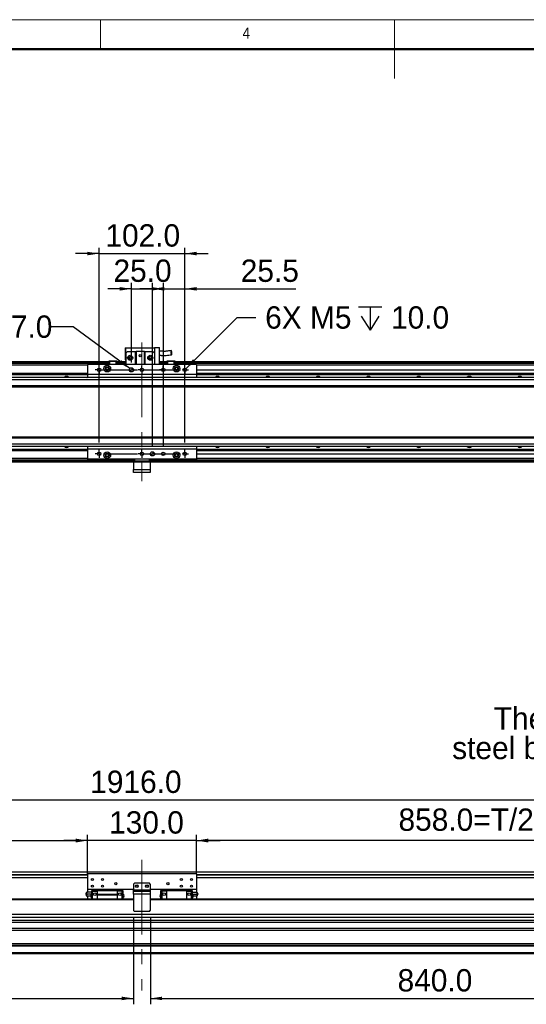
# Model space of a CAD drawing. Header units: millimetres. Extents: x 35 to 2905, y 35 to 2044.
# Tile 4 of 6: x 1024 to 1627, y 872 to 2044. Entities that reach past the tile are written whole.
import ezdxf

# ---------------------------------------------------------------- set-up
doc = ezdxf.new("R2010")
doc.units = ezdxf.units.MM
doc.header["$LTSCALE"] = 7
doc.header["$PDSIZE"] = -1
doc.linetypes.add('CENTERX2', pattern=[20.32, 12.7, -2.54, 2.54, -2.54])
doc.layers.add('DIMNS', color=7, linetype='Continuous')
doc.styles.add('SLDTEXTSTYLE1', font='Gothic.ttf', dxfattribs={"width": 0.913})
doc.styles.add('SLDTEXTSTYLE8', font='txt')
doc.dimstyles.new('SLDDIMSTYLE0', dxfattribs={"dimtxt": 26.6, "dimasz": 14, "dimexe": 0, "dimexo": 0.0625, "dimgap": 6.65, "dimtad": 2, "dimdec": 1, "dimrnd": 1e-09, "dimzin": 4, "dimdsep": 46, "dimtxsty": 'SLDTEXTSTYLE8', "dimsah": 1, "dimcen": 0.09, "dimadec": 0, "dimazin": 1, "dimtfac": 1, "dimtdec": 1, "dimtofl": 0, "dimtmove": 0, "dimatfit": 3, "dimfxl": 0, "dimfrac": 2, "dimtolj": 1, "dimtzin": 12, "dimarcsym": 0})
doc.dimstyles.new('SLDDIMSTYLE1', dxfattribs={"dimtxt": 26.6, "dimasz": 14, "dimexe": 0, "dimexo": 0.0625, "dimgap": 6.65, "dimtad": 2, "dimdec": 1, "dimrnd": 1e-09, "dimzin": 4, "dimdsep": 46, "dimtxsty": 'SLDTEXTSTYLE8', "dimsah": 1, "dimcen": 0.09, "dimadec": 0, "dimazin": 1, "dimtfac": 1, "dimtdec": 1, "dimtmove": 0, "dimatfit": 0, "dimfxl": 0, "dimfrac": 2, "dimtolj": 1, "dimtzin": 12, "dimarcsym": 0})
doc.dimstyles.new('SLDDIMSTYLE2', dxfattribs={"dimtxt": 26.6, "dimasz": 14, "dimexe": 0, "dimexo": 0.0625, "dimgap": 6.65, "dimtad": 2, "dimdec": 1, "dimrnd": 1e-09, "dimzin": 12, "dimdsep": 46, "dimtxsty": 'SLDTEXTSTYLE8', "dimsah": 1, "dimcen": 0.09, "dimadec": 0, "dimazin": 3, "dimtfac": 1, "dimtdec": 1, "dimtmove": 0, "dimatfit": 0, "dimfxl": 0, "dimfrac": 2, "dimtolj": 1, "dimtzin": 12, "dimarcsym": 0})
doc.dimstyles.new('SLDDIMSTYLE4', dxfattribs={"dimtxt": 26.6, "dimasz": 14, "dimexe": 0, "dimexo": 0.0625, "dimgap": 6.65, "dimtad": 0, "dimtih": 1, "dimtoh": 1, "dimdec": 1, "dimrnd": 1e-09, "dimzin": 4, "dimdsep": 46, "dimtxsty": 'SLDTEXTSTYLE8', "dimsah": 1, "dimcen": 0, "dimadec": 0, "dimazin": 1, "dimtfac": 1, "dimtdec": 1, "dimtofl": 0, "dimtmove": 0, "dimatfit": 3, "dimfxl": 0, "dimfrac": 2, "dimtolj": 1, "dimtzin": 12, "dimarcsym": 0})
doc.dimstyles.new('SLDDIMSTYLE7', dxfattribs={"dimtxt": 26.6, "dimasz": 14, "dimexe": 0, "dimexo": 0.0625, "dimgap": 6.65, "dimtad": 0, "dimtih": 1, "dimtoh": 1, "dimdec": 1, "dimrnd": 1e-09, "dimzin": 4, "dimdsep": 46, "dimtxsty": 'SLDTEXTSTYLE8', "dimsah": 1, "dimcen": 0, "dimadec": 0, "dimazin": 1, "dimtfac": 1, "dimtdec": 1, "dimtofl": 0, "dimtmove": 0, "dimatfit": 3, "dimfxl": 0, "dimfrac": 2, "dimtolj": 1, "dimtzin": 12, "dimarcsym": 0})

# ---------------------------------------------------------------- blocks, each defined once
blk = doc.blocks.new('_D')
at = {"layer": 'DIMNS'}
for p, q in [((211.3, 1008.1), (211.3, 1121.9)), ((211.3, 1114.9), (2127.3, 1114.9)), ((2127.3, 1008.1), (2127.3, 1121.9))]:
    blk.add_line(p, q, dxfattribs=at)
for points in [[(211.3, 1114.9), (225.3, 1112.8), (225.3, 1117)], [(2127.3, 1114.9), (2113.3, 1117), (2113.3, 1112.8)]]:
    blk.add_solid(points, dxfattribs=at)
at = {"layer": 'DIMNS', "insert": (1107.7, 1149.8), "char_height": 26.6, "attachment_point": 1, "style": 'SLDTEXTSTYLE8'}
blk.add_mtext('1916.0', dxfattribs=at)
blk = doc.blocks.new('_D_1')
at = {"layer": 'Defpoints', "color": 0}
for p in [(1104.3, 1066.5), (1104.3, 1026.7), (246.3, 1019.9)]:
    blk.add_point(p, dxfattribs=at)
at = {"layer": 'DIMNS', "color": 0, "lineweight": -2}
for p, q in [((246.3, 1020), (246.3, 1066.5)), ((260.3, 1066.5), (1090.3, 1066.5)), ((1104.3, 1026.8), (1104.3, 1066.5))]:
    blk.add_line(p, q, dxfattribs=at)
at = {"layer": 'DIMNS', "color": 0}
for points in [[(260.3, 1068.8), (260.3, 1064.2), (246.3, 1066.5)], [(1090.3, 1068.8), (1090.3, 1064.2), (1104.3, 1066.5)]]:
    blk.add_solid(points, dxfattribs=at)
at = {"layer": 'DIMNS', "color": 0, "insert": (704.5, 1104.7), "char_height": 26.6, "attachment_point": 2, "style": 'SLDTEXTSTYLE8'}
blk.add_mtext('\\A1;858.0=T/2+18mm', dxfattribs=at)
blk = doc.blocks.new('_D_2')
at = {"layer": 'DIMNS'}
for p, q in [((1104.3, 1035.6), (1104.3, 1073.5)), ((1234.3, 1035.6), (1234.3, 1073.5)), ((1104.3, 1066.5), (1076.3, 1066.5)), ((1234.3, 1066.5), (1104.3, 1066.5)), ((1234.3, 1066.5), (1262.3, 1066.5))]:
    blk.add_line(p, q, dxfattribs=at)
for points in [[(1104.3, 1066.5), (1090.3, 1068.6), (1090.3, 1064.4)], [(1234.3, 1066.5), (1248.3, 1064.4), (1248.3, 1068.6)]]:
    blk.add_solid(points, dxfattribs=at)
at = {"layer": 'DIMNS', "insert": (1130.2, 1101.4), "char_height": 26.6, "attachment_point": 1, "style": 'SLDTEXTSTYLE8'}
blk.add_mtext('130.0', dxfattribs=at)
blk = doc.blocks.new('_D_3')
at = {"layer": 'Defpoints', "color": 0}
for p in [(1234.3, 1066.5), (1234.3, 1026.7), (2092.3, 1019.9)]:
    blk.add_point(p, dxfattribs=at)
at = {"layer": 'DIMNS', "color": 0, "lineweight": -2}
for p, q in [((1234.3, 1026.8), (1234.3, 1066.5)), ((2078.3, 1066.5), (1248.3, 1066.5)), ((2092.3, 1020), (2092.3, 1066.5))]:
    blk.add_line(p, q, dxfattribs=at)
at = {"layer": 'DIMNS', "color": 0}
for points in [[(1248.3, 1068.8), (1248.3, 1064.2), (1234.3, 1066.5)], [(2078.3, 1068.8), (2078.3, 1064.2), (2092.3, 1066.5)]]:
    blk.add_solid(points, dxfattribs=at)
at = {"layer": 'DIMNS', "color": 0, "insert": (1615.3, 1104.7), "char_height": 26.6, "attachment_point": 2, "style": 'SLDTEXTSTYLE8'}
blk.add_mtext('\\A1;858.0=T/2+18mm', dxfattribs=at)
blk = doc.blocks.new('_D_4')
at = {"layer": 'DIMNS'}
for p, q in [((1159.3, 974.3), (1159.3, 871.5)), ((319.3, 967.2), (319.3, 871.5)), ((319.3, 878.5), (1159.3, 878.5))]:
    blk.add_line(p, q, dxfattribs=at)
for points in [[(319.3, 878.5), (333.3, 876.4), (333.3, 880.6)], [(1159.3, 878.5), (1145.3, 880.6), (1145.3, 876.4)]]:
    blk.add_solid(points, dxfattribs=at)
at = {"layer": 'DIMNS', "insert": (687.5, 913.4), "char_height": 26.6, "attachment_point": 1, "style": 'SLDTEXTSTYLE8'}
blk.add_mtext('840.0', dxfattribs=at)
blk = doc.blocks.new('_D_5')
at = {"layer": 'DIMNS'}
for p, q in [((1179.3, 974.3), (1179.3, 871.5)), ((2019.3, 967.2), (2019.3, 871.5)), ((1179.3, 878.5), (2019.3, 878.5))]:
    blk.add_line(p, q, dxfattribs=at)
for points in [[(1179.3, 878.5), (1193.3, 876.4), (1193.3, 880.6)], [(2019.3, 878.5), (2005.3, 880.6), (2005.3, 876.4)]]:
    blk.add_solid(points, dxfattribs=at)
at = {"layer": 'DIMNS', "insert": (1473.8, 913.4), "char_height": 26.6, "attachment_point": 1, "style": 'SLDTEXTSTYLE8'}
blk.add_mtext('840.0', dxfattribs=at)
blk = doc.blocks.new('SW_NOTE_4')
at = {"layer": 'DIMNS', "color": 0, "char_height": 26.6, "attachment_point": 2, "style": 'SLDTEXTSTYLE8'}
for s, insert in [('The distance between the load plate and the ', (-409.5, 48.9)), ('steel belt protection belt shall be greater than 4mm', (-409.6, 13.8))]:
    blk.add_mtext(s, dxfattribs=dict(at, insert=insert))
blk = doc.blocks.new('SW_SYMBOL_HOLE_DEPTH')
at = {"layer": 'DIMNS', "color": 0}
for p, q in [((0, 6125), (5600, 6125)), ((2800, 6125), (2800, 525)), ((700, 3885), (2800, 525)), ((4900, 3885), (2800, 525))]:
    blk.add_line(p, q, dxfattribs=at)
blk = doc.blocks.new('_D_22')
at = {"layer": 'DIMNS'}
for p, q in [((1221.8, 1628.5), (1282.6, 1689.3)), ((1282.6, 1689.3), (1305, 1689.3))]:
    blk.add_line(p, q, dxfattribs=at)
blk.add_solid([(1221.8, 1628.5), (1233.1, 1636.9), (1230.2, 1639.8)], dxfattribs=at)
at = {"layer": 'DIMNS', "xscale": 0.004985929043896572, "yscale": 0.004985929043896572, "zscale": 0.004985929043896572}
blk.add_blockref('SW_SYMBOL_HOLE_DEPTH', (1427.1, 1671.7), dxfattribs=at)
at = {"layer": 'DIMNS', "char_height": 26.6, "attachment_point": 1, "style": 'SLDTEXTSTYLE8'}
for s, insert in [('6X M5 ', (1316.1, 1702.7)), ('10.0', (1466, 1702.7))]:
    blk.add_mtext(s, dxfattribs=dict(at, insert=insert))
blk = doc.blocks.new('_D_23')
at = {"layer": 'DIMNS'}
for p, q in [((1087.4, 1678.4), (1059.4, 1678.4)), ((1154.8, 1628.5), (1087.4, 1678.4))]:
    blk.add_line(p, q, dxfattribs=at)
blk.add_solid([(1154.8, 1628.5), (1144.8, 1638.5), (1142.3, 1635.1)], dxfattribs=at)
at = {"layer": 'DIMNS', "xscale": 0.004985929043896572, "yscale": 0.004985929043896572, "zscale": 0.004985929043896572}
blk.add_blockref('SW_SYMBOL_HOLE_DEPTH', (964.4, 1660.8), dxfattribs=at)
at = {"layer": 'DIMNS', "char_height": 26.6, "attachment_point": 1, "style": 'SLDTEXTSTYLE8'}
for s, insert in [('2X ', (753.4, 1691.8)), ('%%c', (803.4, 1691.6)), (' 5.0 H7 ', (844.5, 1691.8)), (' 7.0', (1003.3, 1691.8))]:
    blk.add_mtext(s, dxfattribs=dict(at, insert=insert))
blk = doc.blocks.new('_D_24')
at = {"layer": 'DIMNS'}
for p, q in [((2197.3, 1627), (2197.3, 1655)), ((1233.8, 1627), (2204.3, 1627)), ((2197.3, 1527), (2197.3, 1627)), ((1233.8, 1527), (2204.3, 1527)), ((2197.3, 1527), (2197.3, 1499))]:
    blk.add_line(p, q, dxfattribs=at)
for points in [[(2197.3, 1627), (2199.4, 1641), (2195.2, 1641)], [(2197.3, 1527), (2195.2, 1513), (2199.4, 1513)]]:
    blk.add_solid(points, dxfattribs=at)
at = {"layer": 'DIMNS', "insert": (2162.4, 1532.3), "char_height": 26.6, "attachment_point": 1, "rotation": 90, "style": 'SLDTEXTSTYLE8'}
blk.add_mtext('100.0', dxfattribs=at)
blk = doc.blocks.new('_D_25')
at = {"layer": 'DIMNS'}
for p, q in [((1118.3, 1540.5), (1118.3, 1772.5)), ((1220.3, 1540.5), (1220.3, 1772.5)), ((1118.3, 1765.5), (1090.3, 1765.5)), ((1118.3, 1765.5), (1220.3, 1765.5)), ((1220.3, 1765.5), (1248.3, 1765.5))]:
    blk.add_line(p, q, dxfattribs=at)
for points in [[(1118.3, 1765.5), (1104.3, 1767.6), (1104.3, 1763.4)], [(1220.3, 1765.5), (1234.3, 1763.4), (1234.3, 1767.6)]]:
    blk.add_solid(points, dxfattribs=at)
at = {"layer": 'DIMNS', "insert": (1125.8, 1800.4), "char_height": 26.6, "attachment_point": 1, "style": 'SLDTEXTSTYLE8'}
blk.add_mtext('102.0', dxfattribs=at)
blk = doc.blocks.new('_D_26')
at = {"layer": 'DIMNS'}
for p, q in [((1156.8, 1635.9), (1156.8, 1730.5)), ((1181.8, 1535.9), (1181.8, 1730.5)), ((1156.8, 1723.5), (1128.8, 1723.5)), ((1156.8, 1723.5), (1181.8, 1723.5)), ((1181.8, 1723.5), (1209.8, 1723.5))]:
    blk.add_line(p, q, dxfattribs=at)
for points in [[(1156.8, 1723.5), (1142.8, 1725.6), (1142.8, 1721.4)], [(1181.8, 1723.5), (1195.8, 1721.4), (1195.8, 1725.6)]]:
    blk.add_solid(points, dxfattribs=at)
at = {"layer": 'DIMNS', "insert": (1135.4, 1758.4), "char_height": 26.6, "attachment_point": 1, "style": 'SLDTEXTSTYLE8'}
blk.add_mtext('25.0', dxfattribs=at)
blk = doc.blocks.new('_D_27')
at = {"layer": 'DIMNS'}
for p, q in [((1194.8, 1535.9), (1194.8, 1730.5)), ((1220.3, 1540.5), (1220.3, 1730.5)), ((1194.8, 1723.5), (1166.8, 1723.5)), ((1194.8, 1723.5), (1220.3, 1723.5)), ((1220.3, 1723.5), (1352.5, 1723.5))]:
    blk.add_line(p, q, dxfattribs=at)
for points in [[(1194.8, 1723.5), (1180.8, 1725.6), (1180.8, 1721.4)], [(1220.3, 1723.5), (1234.3, 1721.4), (1234.3, 1725.6)]]:
    blk.add_solid(points, dxfattribs=at)
at = {"layer": 'DIMNS', "insert": (1287, 1758.4), "char_height": 26.6, "attachment_point": 1, "style": 'SLDTEXTSTYLE8'}
blk.add_mtext('25.5', dxfattribs=at)
blk = doc.blocks.new('SW_CENTERMARKSYMBOL_6')
at = {"layer": 'DIMNS', "color": 0}
for p, q in [((-2.54, 0), (-4.64, 0)), ((0, 0), (-2.54, 0)), ((0, 2.54), (0, 4.64)), ((0, 0), (0, 2.54)), ((0, 0), (0, -2.54)), ((0, 0), (2.54, 0)), ((2.54, 0), (4.64, 0)), ((48.46, 0), (46.36, 0)), ((51, 0), (48.46, 0)), ((51, 2.54), (51, 4.64)), ((51, 0), (51, 2.54)), ((51, 0), (51, -2.54)), ((51, 0), (53.54, 0)), ((53.54, 0), (55.64, 0)), ((73.96, 0), (71.86, 0)), ((76.5, 0), (73.96, 0)), ((76.5, 2.54), (76.5, 4.64)), ((76.5, 0), (76.5, 2.54)), ((76.5, 0), (76.5, -2.54)), ((76.5, 0), (79.04, 0)), ((79.04, 0), (81.14, 0)), ((0, -2.54), (0, -4.64)), ((51, -2.54), (51, -4.64)), ((76.5, -2.54), (76.5, -4.64))]:
    blk.add_line(p, q, dxfattribs=at)
blk = doc.blocks.new('SW_CENTERMARKSYMBOL_7')
at = {"layer": 'DIMNS', "color": 0}
for p, q in [((-104.54, 0), (-106.64, 0)), ((-102, 0), (-104.54, 0)), ((-102, 2.54), (-102, 4.64)), ((-102, 0), (-102, 2.54)), ((-102, 0), (-102, -2.54)), ((-102, 0), (-99.46, 0)), ((-96.92, 0), (-56.08, 0)), ((-53.54, 0), (-55.64, 0)), ((-51, 0), (-53.54, 0)), ((-51, 0), (-53.54, 0)), ((-51, 2.54), (-51, 4.64)), ((-51, 0), (-51, 2.54)), ((-51, 0), (-51, 2.54)), ((-51, 0), (-51, -2.54)), ((-51, 0), (-48.46, 0)), ((-51, 0), (-51, -2.54)), ((-51, 0), (-48.46, 0)), ((-48.46, 0), (-46.36, 0)), ((-45.92, 0), (-5.08, 0)), ((0, 0), (-2.54, 0)), ((0, 2.54), (0, 4.64)), ((0, 0), (0, 2.54)), ((0, 0), (0, -2.54)), ((0, 0), (2.54, 0)), ((2.54, 0), (4.64, 0)), ((-102, -2.54), (-102, -4.64)), ((-51, -2.54), (-51, -4.64)), ((0, -2.54), (0, -4.64))]:
    blk.add_line(p, q, dxfattribs=at)
blk = doc.blocks.new('SW_CENTERMARKSYMBOL_8')
at = {"layer": 'DIMNS', "color": 0}
for p, q in [((-104.54, 0), (-106.64, 0)), ((-102, 0), (-104.54, 0)), ((-102, 2.54), (-102, 4.64)), ((-102, 0), (-102, 2.54)), ((-102, 0), (-102, -2.54)), ((-102, 0), (-99.46, 0)), ((-96.92, 0), (-56.08, 0)), ((-53.54, 0), (-55.64, 0)), ((-51, 0), (-53.54, 0)), ((-51, 0), (-53.54, 0)), ((-51, 2.54), (-51, 4.64)), ((-51, 0), (-51, 2.54)), ((-51, 0), (-51, 2.54)), ((-51, 0), (-51, -2.54)), ((-51, 0), (-48.46, 0)), ((-51, 0), (-51, -2.54)), ((-51, 0), (-48.46, 0)), ((-48.46, 0), (-46.36, 0)), ((-45.92, 0), (-5.08, 0)), ((0, 0), (-2.54, 0)), ((0, 2.54), (0, 4.64)), ((0, 0), (0, 2.54)), ((0, 0), (0, -2.54)), ((0, 0), (2.54, 0)), ((2.54, 0), (4.64, 0)), ((-102, -2.54), (-102, -4.64)), ((-51, -2.54), (-51, -4.64)), ((0, -2.54), (0, -4.64))]:
    blk.add_line(p, q, dxfattribs=at)
blk = doc.blocks.new('SW_DOWELSYMBOL_3')
at = {"linetype": 'Continuous', "lineweight": 18}
h = blk.add_hatch(color=0, dxfattribs=at)
edge = h.paths.add_edge_path(flags=0)
edge.add_arc((0, 0), 2.5, 180, 270)
edge.add_line((0, -2.5), (0, 0))
edge.add_line((0, 0), (-2.5, 0))
h = blk.add_hatch(color=0, dxfattribs=at)
edge = h.paths.add_edge_path(flags=0)
edge.add_arc((0, 0), 2.5, 0, 90)
edge.add_line((0, 2.5), (0, 0))
edge.add_line((0, 0), (2.5, 0))
at = {"layer": 'DIMNS', "color": 0}
blk.add_circle((0, 0), 2.5, dxfattribs=at)
blk = doc.blocks.new('SW_DOWELSYMBOL_4')
at = {"linetype": 'Continuous', "lineweight": 18}
h = blk.add_hatch(color=0, dxfattribs=at)
edge = h.paths.add_edge_path(flags=0)
edge.add_arc((0, 0), 2.5, 180, 270)
edge.add_line((0, -2.5), (0, 0))
edge.add_line((0, 0), (-2.5, 0))
h = blk.add_hatch(color=0, dxfattribs=at)
edge = h.paths.add_edge_path(flags=0)
edge.add_arc((0, 0), 2.5, 0, 90)
edge.add_line((0, 2.5), (0, 0))
edge.add_line((0, 0), (2.5, 0))
at = {"layer": 'DIMNS', "color": 0}
blk.add_circle((0, 0), 2.5, dxfattribs=at)

msp = doc.modelspace()

# ---------------------------------------------------------------- linework, layer by layer
at = {"color": 7, "linetype": 'Continuous', "lineweight": 18}
for p, q in [((2905, 2044), (35, 2044)), ((1120, 2009), (1120, 2044)), ((1470, 2044), (1470, 1974)), ((70, 2009), (2870, 2009))]:
    msp.add_line(p, q, dxfattribs=at)
at = {"color": 7, "linetype": 'Continuous', "lineweight": 50}
msp.add_line((2870, 2009), (70, 2009), dxfattribs=at)
at = {"color": 7, "linetype": 'Continuous', "lineweight": 25}
for p, q in [((1149.28, 1653.28), (1150.28, 1653.28)), ((1149.28, 1653.28), (1149.28, 1638.88)), ((1150.28, 1646.88), (1150.28, 1653.28)), ((1150.28, 1653.28), (1184.28, 1653.28)), ((1184.28, 1653.48), (1184.28, 1633.48)), ((1184.28, 1653.48), (1188.09, 1653.48)), ((1184.28, 1653.28), (1184.28, 1646.88)), ((1188.09, 1653.48), (1190.28, 1653.48)), ((1190.28, 1633.48), (1190.28, 1653.48)), ((1152.28, 1648.88), (1150.28, 1646.88)), ((1150.28, 1646.88), (1150.28, 1633.48)), ((1152.28, 1648.88), (1161.78, 1648.88)), ((1161.78, 1633.48), (1161.78, 1648.88)), ((1161.78, 1648.88), (1162.28, 1648.88)), ((1162.28, 1648.88), (1162.28, 1633.48)), ((1172.28, 1648.88), (1162.28, 1648.88)), ((1172.28, 1633.48), (1172.28, 1648.88)), ((1172.28, 1648.88), (1172.78, 1648.88)), ((1172.78, 1648.88), (1182.28, 1648.88)), ((1172.78, 1648.88), (1172.78, 1633.48)), ((1184.28, 1646.88), (1182.28, 1648.88)), ((1184.28, 1646.88), (1184.28, 1633.48)), ((223.28, 1636.48), (1129.78, 1636.48)), ((1129.78, 1634.49), (223.28, 1634.49)), ((277.28, 1636.78), (1129.78, 1636.78)), ((277.28, 1636.58), (1129.78, 1636.58)), ((1234.28, 1633.48), (1104.28, 1633.48)), ((1104.28, 1633.48), (1104.28, 1621.48)), ((1130.08, 1637.48), (1129.78, 1637.18)), ((1129.78, 1633.48), (1129.78, 1637.18)), ((1130.78, 1637.18), (1129.78, 1637.18)), ((1130.08, 1637.48), (1130.9, 1637.48)), ((1130.78, 1637.18), (1130.9, 1637.48)), ((1130.78, 1637.18), (1130.78, 1633.48)), ((1138.78, 1637.18), (1130.78, 1637.18)), ((1130.9, 1637.48), (1138.65, 1637.48)), ((1138.78, 1637.18), (1138.65, 1637.48)), ((1138.65, 1637.48), (1139.48, 1637.48)), ((1138.78, 1633.48), (1138.78, 1637.18)), ((1139.78, 1637.18), (1138.78, 1637.18)), ((1139.78, 1637.18), (1139.48, 1637.48)), ((1139.78, 1637.18), (1139.78, 1633.48)), ((1139.78, 1636.78), (1150.28, 1636.78)), ((1139.78, 1636.58), (1150.28, 1636.58)), ((1139.78, 1636.48), (1150.28, 1636.48)), ((1150.28, 1634.49), (1139.78, 1634.49)), ((1149.28, 1638.88), (1150.28, 1638.88)), ((1190.28, 1636.78), (1198.78, 1636.78)), ((1190.28, 1636.58), (1198.78, 1636.58)), ((1190.28, 1636.48), (1198.78, 1636.48)), ((1198.78, 1634.49), (1190.28, 1634.49)), ((1199.08, 1637.48), (1198.78, 1637.18)), ((1198.78, 1633.48), (1198.78, 1637.18)), ((1199.78, 1637.18), (1198.78, 1637.18)), ((1199.08, 1637.48), (1199.9, 1637.48)), ((1199.78, 1637.18), (1199.9, 1637.48)), ((1199.78, 1637.18), (1199.78, 1633.48)), ((1207.78, 1637.18), (1199.78, 1637.18)), ((1199.9, 1637.48), (1207.65, 1637.48)), ((1207.78, 1637.18), (1207.65, 1637.48)), ((1207.65, 1637.48), (1208.48, 1637.48)), ((1207.78, 1633.48), (1207.78, 1637.18)), ((1208.78, 1637.18), (1207.78, 1637.18)), ((1208.78, 1637.18), (1208.48, 1637.48)), ((1208.78, 1637.18), (1208.78, 1633.48)), ((1208.78, 1636.78), (2057.28, 1636.78)), ((1208.78, 1636.58), (2057.28, 1636.58)), ((1208.78, 1636.48), (2115.28, 1636.48)), ((2115.28, 1634.49), (1208.78, 1634.49)), ((1234.28, 1633.48), (1234.28, 1621.48)), ((229.28, 1622.99), (1104.28, 1622.99)), ((229.28, 1622.7), (1104.28, 1622.7)), ((229.28, 1621.8), (1104.28, 1621.8)), ((229.28, 1621.5), (1104.28, 1621.5)), ((1234.28, 1621.48), (1104.28, 1621.48)), ((1104.28, 1621.48), (1104.28, 1617.98)), ((1234.28, 1622.99), (2109.28, 1622.99)), ((1234.28, 1622.7), (2109.28, 1622.7)), ((1234.28, 1621.8), (2109.28, 1621.8)), ((1234.28, 1621.5), (2109.28, 1621.5)), ((1234.28, 1621.48), (1234.28, 1617.98)), ((2094.78, 1617.98), (244.28, 1617.98)), ((2095.28, 1614.98), (244.28, 1614.98)), ((2095.28, 1607.98), (244.28, 1607.98)), ((244.28, 1606.98), (2095.28, 1606.98)), ((2095.28, 1546.98), (244.28, 1546.98)), ((244.28, 1545.98), (2095.28, 1545.98)), ((244.28, 1538.98), (2095.28, 1538.98)), ((244.28, 1535.98), (2094.78, 1535.98)), ((1104.28, 1535.98), (1104.28, 1532.48)), ((1234.28, 1535.98), (1234.28, 1532.48)), ((229.28, 1532.46), (1104.28, 1532.46)), ((229.28, 1532.17), (1104.28, 1532.17)), ((229.28, 1531.27), (1104.28, 1531.27)), ((229.28, 1530.98), (1104.28, 1530.98)), ((1234.28, 1532.48), (1104.28, 1532.48)), ((1104.28, 1532.48), (1104.28, 1520.48)), ((1234.28, 1532.48), (1234.28, 1520.48)), ((1234.28, 1532.46), (2109.28, 1532.46)), ((1234.28, 1532.17), (2109.28, 1532.17)), ((1234.28, 1531.27), (2109.28, 1531.27)), ((1234.28, 1530.98), (2109.28, 1530.98)), ((1159.28, 1519.48), (223.28, 1519.48)), ((1159.28, 1516.98), (223.28, 1516.98)), ((1234.28, 1520.48), (1104.28, 1520.48)), ((1159.28, 1518.48), (1159.28, 1520.48)), ((1160.28, 1518.48), (1159.28, 1518.48)), ((1159.28, 1516.98), (1159.28, 1518.48)), ((1179.28, 1516.98), (1159.28, 1516.98)), ((1159.28, 1516.98), (1159.28, 1508.48)), ((1160.28, 1520.48), (1160.28, 1518.48)), ((1178.28, 1518.48), (1160.28, 1518.48)), ((1178.28, 1518.48), (1178.28, 1520.48)), ((1179.28, 1518.48), (1178.28, 1518.48)), ((1179.28, 1520.48), (1179.28, 1518.48)), ((2115.28, 1519.48), (1179.28, 1519.48)), ((1179.28, 1518.48), (1179.28, 1516.98)), ((1179.28, 1516.98), (1179.28, 1508.48)), ((2115.28, 1516.98), (1179.28, 1516.98)), ((1159.28, 1508.48), (1179.28, 1508.48)), ((1159.28, 1504.98), (1159.28, 1508.48)), ((1179.28, 1504.98), (1159.28, 1504.98)), ((1179.28, 1508.48), (1179.28, 1504.98)), ((244.28, 1029.07), (2095.28, 1029.07)), ((244.28, 1022.57), (1104.28, 1022.57)), ((1234.28, 1026.72), (1104.28, 1026.72)), ((1104.28, 1026.72), (1104.28, 1008.22)), ((1234.28, 1026.72), (1234.28, 1008.22)), ((1234.28, 1022.57), (2095.28, 1022.57)), ((1160.28, 1015.72), (1159.28, 1014.72)), ((1159.28, 1014.72), (1159.28, 1007.72)), ((1178.28, 1015.72), (1160.28, 1015.72)), ((1179.28, 1014.72), (1178.28, 1015.72)), ((1179.28, 1014.72), (1179.28, 1007.72)), ((1159.28, 996.72), (223.28, 996.72)), ((1159.28, 1008.22), (1104.28, 1008.22)), ((1104.28, 1008.22), (1104.28, 1005.22)), ((1104.28, 1000.22), (1104.28, 996.72)), ((1109.43, 1005.22), (1104.29, 1005.22)), ((1109.43, 1002.72), (1104.29, 1002.72)), ((1108, 1000.22), (1104.29, 1000.22)), ((1109.43, 1007.12), (1110.43, 1007.12)), ((1109.43, 1006.22), (1109.43, 1007.12)), ((1109.43, 1006.22), (1110.43, 1006.22)), ((1109.43, 996.72), (1109.43, 1006.22)), ((1116.28, 1007.22), (1110.43, 1007.22)), ((1110.43, 1006.22), (1110.43, 1007.22)), ((1110.43, 1006.22), (1116.28, 1006.22)), ((1110.43, 996.72), (1110.43, 1006.22)), ((1116.28, 1007.22), (1116.28, 1008.22)), ((1116.28, 1007.22), (1139.78, 1007.22)), ((1116.28, 1002.22), (1116.28, 1007.22)), ((1139.78, 1002.22), (1116.28, 1002.22)), ((1116.28, 1001.92), (1116.28, 1002.22)), ((1116.28, 1001.92), (1139.78, 1001.92)), ((1116.28, 996.72), (1116.28, 1001.92)), ((1139.78, 1007.22), (1139.78, 1008.22)), ((1139.78, 1007.22), (1139.78, 1002.22)), ((1139.78, 1007.22), (1145.63, 1007.22)), ((1145.63, 1006.22), (1139.78, 1006.22)), ((1139.78, 1001.92), (1139.78, 1002.22)), ((1139.78, 1001.92), (1139.78, 996.72)), ((1145.63, 1006.22), (1145.63, 1007.22)), ((1146.63, 1007.12), (1145.63, 1007.12)), ((1145.63, 996.72), (1145.63, 1006.22)), ((1146.63, 1006.22), (1145.63, 1006.22)), ((1146.63, 1007.12), (1146.63, 1006.22)), ((1146.63, 1006.22), (1146.63, 996.72)), ((1159.28, 1007.72), (1179.28, 1007.72)), ((1159.28, 1006.22), (1159.28, 1007.72)), ((1159.28, 1006.22), (1179.28, 1006.22)), ((1159.28, 1002.72), (1159.28, 1006.22)), ((1159.28, 1002.72), (1159.28, 983.22)), ((1179.28, 1002.72), (1159.28, 1002.72)), ((1234.28, 1008.22), (1179.28, 1008.22)), ((1179.28, 1007.72), (1179.28, 1006.22)), ((1179.28, 1006.22), (1179.28, 1002.72)), ((1179.28, 1002.72), (1179.28, 983.22)), ((2115.28, 996.72), (1179.28, 996.72)), ((1191.93, 1007.12), (1192.93, 1007.12)), ((1191.93, 1006.22), (1191.93, 1007.12)), ((1191.93, 1006.22), (1192.93, 1006.22)), ((1191.93, 996.72), (1191.93, 1006.22)), ((1192.93, 1007.22), (1198.78, 1007.22)), ((1192.93, 1007.22), (1192.93, 1006.22)), ((1198.78, 1006.22), (1192.93, 1006.22)), ((1192.93, 1006.22), (1192.93, 996.72)), ((1198.78, 1008.22), (1198.78, 1007.22)), ((1198.78, 996.72), (1198.78, 1007.22)), ((1198.78, 1007.22), (1222.28, 1007.22)), ((1222.28, 1008.22), (1222.28, 1007.22)), ((1222.28, 1007.22), (1222.28, 996.72)), ((1228.13, 1007.22), (1222.28, 1007.22)), ((1222.28, 1006.22), (1228.13, 1006.22)), ((1228.13, 1007.22), (1228.13, 1006.22)), ((1229.13, 1007.12), (1228.13, 1007.12)), ((1228.13, 1006.22), (1228.13, 996.72)), ((1229.13, 1006.22), (1228.13, 1006.22)), ((1229.13, 1007.12), (1229.13, 1006.22)), ((1229.13, 1006.22), (1229.13, 996.72)), ((1229.13, 1005.22), (1234.27, 1005.22)), ((1229.13, 1002.72), (1234.27, 1002.72)), ((1234.27, 1000.22), (1230.56, 1000.22)), ((1234.28, 1008.22), (1234.28, 1005.22)), ((1234.28, 1000.22), (1234.28, 996.72)), ((1236.02, 1002.47), (1236.02, 1002.97)), ((1971.78, 978.27), (366.78, 978.27)), ((1971.78, 974.87), (366.78, 974.87)), ((1159.28, 983.22), (1160.28, 982.22)), ((1178.28, 982.22), (1160.28, 982.22)), ((1178.28, 982.22), (1179.28, 983.22)), ((2115.28, 971.35), (223.28, 971.35)), ((2115.28, 968.75), (223.28, 968.75)), ((2115.28, 961.82), (223.28, 961.82)), ((2115.28, 959.22), (223.28, 959.22)), ((2115.28, 943.72), (223.28, 943.72)), ((2115.28, 941.72), (223.28, 941.72)), ((2115.28, 940.72), (223.28, 940.72)), ((2115.28, 932.72), (223.28, 932.72)), ((2115.28, 931.72), (223.28, 931.72))]:
    msp.add_line(p, q, dxfattribs=at)
at = {"color": 8, "linetype": 'Continuous', "lineweight": 25}
for p, q in [((1129.78, 1635.98), (223.28, 1635.98)), ((1104.28, 1632.49), (264.92, 1632.49)), ((1150.28, 1635.98), (1139.78, 1635.98)), ((1198.78, 1635.98), (1190.28, 1635.98)), ((2115.28, 1635.98), (1208.78, 1635.98)), ((2073.64, 1632.49), (1234.28, 1632.49)), ((1104.28, 1521.48), (223.28, 1521.48)), ((1159.28, 1517.98), (223.28, 1517.98)), ((2115.28, 1517.98), (1179.28, 1517.98)), ((2115.28, 1521.48), (1234.28, 1521.48)), ((244.28, 1026.07), (1104.28, 1026.07)), ((244.28, 1025.57), (1104.28, 1025.57)), ((1234.28, 1026.07), (2095.28, 1026.07)), ((1234.28, 1025.57), (2095.28, 1025.57)), ((1159.28, 995.72), (223.28, 995.72)), ((2115.28, 995.72), (1179.28, 995.72))]:
    msp.add_line(p, q, dxfattribs=at)
at = {"color": 7, "linetype": 'Continuous', "lineweight": 25, "flags": 128}
for points in [[(1104.28, 1618.36), (1103.93, 1618.15), (1103.71, 1617.98)], [(1234.85, 1617.98), (1234.63, 1618.15), (1234.27, 1618.37)], [(1103.7, 1535.98), (1103.93, 1535.81), (1104.29, 1535.59)], [(1234.28, 1535.6), (1234.63, 1535.81), (1234.86, 1535.98)]]:
    msp.add_lwpolyline(points, dxfattribs=at)
at = {"color": 7, "linetype": 'Continuous', "lineweight": 25}
for centre, radius in [((1155.28, 1641.38), 3), ((1155.28, 1641.38), 1.7), ((1155.28, 1641.38), 1.6), ((1167.28, 1643.88), 1.25), ((1179.28, 1641.38), 3), ((1179.28, 1641.38), 1.7), ((1179.28, 1641.38), 1.6), ((1128.03, 1628.48), 4), ((1128.03, 1628.48), 2.25), ((1128.03, 1628.48), 2), ((1128.03, 1628.48), 1.62), ((1210.53, 1628.48), 4), ((1210.53, 1628.48), 2.25), ((1210.53, 1628.48), 2), ((1210.53, 1628.48), 1.62), ((1118.28, 1626.98), 2.1), ((1156.78, 1626.98), 2.5), ((1169.28, 1626.98), 2.1), ((1194.78, 1626.98), 2.1), ((1220.28, 1626.98), 2.1), ((1118.28, 1526.98), 2.1), ((1128.03, 1525.48), 4), ((1128.03, 1525.48), 2.25), ((1128.03, 1525.48), 2), ((1128.03, 1525.48), 1.62), ((1169.28, 1526.98), 2.1), ((1181.78, 1526.98), 2.5), ((1194.78, 1526.98), 2.1), ((1210.53, 1525.48), 4), ((1210.53, 1525.48), 2.25), ((1210.53, 1525.48), 2), ((1210.53, 1525.48), 1.62), ((1220.28, 1526.98), 2.1), ((1110.28, 1020.22), 1.25), ((1122.28, 1020.22), 1.25), ((1216.28, 1020.22), 1.25), ((1228.28, 1020.22), 1.25), ((1110.28, 1012.22), 1.25), ((1122.28, 1012.22), 1.25), ((1138.28, 1015.22), 1.25), ((1163.28, 1012.22), 1.7), ((1163.28, 1012.22), 1.25), ((1175.28, 1012.22), 1.7), ((1175.28, 1012.22), 1.25), ((1200.28, 1015.22), 1.25), ((1216.28, 1012.22), 1.25), ((1228.28, 1012.22), 1.25), ((1113.13, 1002.72), 1.65), ((1142.93, 1002.72), 1.65), ((1195.63, 1002.72), 1.65), ((1225.43, 1002.72), 1.65)]:
    msp.add_circle(centre, radius, dxfattribs=at)
for centre, radius, start, end in [((1079.28, 1615.49), 3.75, 41.71072, 138.28928), ((1259.28, 1615.49), 3.75, 41.71072, 138.28928), ((1319.28, 1615.49), 3.75, 41.71072, 138.28928), ((1379.28, 1615.49), 3.75, 41.71072, 138.28928), ((1439.28, 1615.49), 3.75, 41.71072, 138.28928), ((1499.28, 1615.49), 3.75, 41.71072, 138.28928), ((1559.28, 1615.49), 3.75, 41.71072, 138.28928), ((1619.28, 1615.49), 3.75, 41.71072, 138.28928), ((1079.28, 1538.48), 3.75, 221.71072, 318.28928), ((1259.28, 1538.48), 3.75, 221.71072, 318.28928), ((1319.28, 1538.48), 3.75, 221.71072, 318.28928), ((1379.28, 1538.48), 3.75, 221.71072, 318.28928), ((1439.28, 1538.48), 3.75, 221.71072, 318.28928), ((1499.28, 1538.48), 3.75, 221.71072, 318.28928), ((1559.28, 1538.48), 3.75, 221.71072, 318.28928), ((1619.28, 1538.48), 3.75, 221.71072, 318.28928), ((1102.53, 1002.72), 0.25, 87.82466, 272.14651), ((1105.78, 1002.72), 3.25, 129.39474, 175.61658), ((1105.78, 1002.72), 3.25, 184.33912, 230.64422), ((1109.83, 1000.72), 1.9, 102.1827, 257.71469), ((1146.23, 1000.72), 1.9, 282.30188, 77.81629), ((1192.33, 1000.72), 1.9, 102.1827, 257.71469), ((1228.73, 1000.72), 1.9, 282.30188, 77.81629), ((1232.78, 1002.72), 3.25, 4.3789, 50.6112), ((1232.78, 1002.72), 3.25, 309.38854, 355.6617), ((1236.03, 1002.72), 0.25, 0, 92.20106), ((1236.03, 1002.72), 0.25, 267.7338, 0)]:
    msp.add_arc(centre, radius, start, end, dxfattribs=at)
for points, knots in [([(1155.07, 1640.25), (1154.94, 1640.28), (1154.68, 1640.32), (1154.34, 1640.54), (1154.08, 1640.86), (1153.93, 1641.26), (1153.92, 1641.71), (1154.05, 1642.15), (1154.31, 1642.52), (1154.56, 1642.68), (1154.67, 1642.76)], [0, 0, 0, 0, 0.115352, 0.231254, 0.3517774, 0.4770087, 0.6065212, 0.7402431, 0.8783581, 1, 1, 1, 1]), ([(1155.28, 1640.23), (1155.28, 1640.23), (1155.4, 1640.24), (1155.64, 1640.27), (1155.96, 1640.43), (1156.21, 1640.68), (1156.38, 1640.99), (1156.45, 1641.34), (1156.41, 1641.69), (1156.26, 1642.02), (1156.03, 1642.28), (1155.73, 1642.46), (1155.38, 1642.55), (1155.03, 1642.53), (1154.7, 1642.4), (1154.42, 1642.18), (1154.22, 1641.88), (1154.12, 1641.54), (1154.13, 1641.19), (1154.24, 1640.85), (1154.45, 1640.57), (1154.73, 1640.35), (1154.95, 1640.29), (1155.07, 1640.25)], [0, 0, 0, 0, 0.0017194, 0.0516365, 0.1015518, 0.1514605, 0.2013764, 0.2512938, 0.3012085, 0.3511205, 0.4010319, 0.4509498, 0.5008635, 0.5507756, 0.6006877, 0.6506017, 0.7005183, 0.7504334, 0.800345, 0.8502588, 0.9001742, 0.9500901, 1, 1, 1, 1]), ([(1155.89, 1642.76), (1156.02, 1642.67), (1156.29, 1642.48), (1156.55, 1642.06), (1156.65, 1641.58), (1156.59, 1641.11), (1156.38, 1640.71), (1156.05, 1640.42), (1155.74, 1640.28), (1155.55, 1640.26), (1155.49, 1640.25)], [0, 0, 0, 0, 0.140799, 0.2880652, 0.4304361, 0.5679425, 0.7005945, 0.8284725, 0.9515828, 1, 1, 1, 1]), ([(1179.15, 1640.25), (1179.09, 1640.25), (1178.9, 1640.26), (1178.57, 1640.37), (1178.23, 1640.64), (1178, 1641.03), (1177.9, 1641.49), (1177.98, 1641.97), (1178.22, 1642.41), (1178.49, 1642.65), (1178.65, 1642.75), (1178.67, 1642.76)], [0, 0, 0, 0, 0.0488392, 0.1680252, 0.2919237, 0.4205457, 0.5539621, 0.6921708, 0.834936, 0.9819185, 1, 1, 1, 1]), ([(1179.07, 1640.25), (1178.93, 1640.29), (1178.69, 1640.37), (1178.42, 1640.6), (1178.25, 1640.85), (1178.15, 1641.12), (1178.12, 1641.33), (1178.13, 1641.46), (1178.13, 1641.49), (1178.13, 1641.49), (1178.13, 1641.49), (1178.13, 1641.49), (1178.13, 1641.49), (1178.13, 1641.49)], [0, 0, 0, 0, 0.23692774, 0.44169573, 0.61423938, 0.75450974, 0.93807951, 0.98296511, 0.98978665, 0.99520598, 0.99754948, 0.99976719, 1, 1, 1, 1]), ([(1179.49, 1640.25), (1179.63, 1640.28), (1179.91, 1640.33), (1180.26, 1640.58), (1180.51, 1640.93), (1180.64, 1641.34), (1180.63, 1641.77), (1180.49, 1642.17), (1180.24, 1642.52), (1180, 1642.68), (1179.89, 1642.76)], [0, 0, 0, 0, 0.1248138, 0.2498463, 0.3748683, 0.4998628, 0.6248463, 0.7498351, 0.8748376, 1, 1, 1, 1]), ([(1204.02, 1650.04), (1202.98, 1649.87), (1201.16, 1649.58), (1198.78, 1649.21), (1196.97, 1649.07), (1195.38, 1649.04), (1193.61, 1649.12), (1191.87, 1649.33), (1190.7, 1649.5), (1190.28, 1649.56)], [0, 0, 0, 0, 0.2344698, 0.40865853, 0.53524356, 0.62707967, 0.7466151, 0.90960966, 1, 1, 1, 1]), ([(1190.28, 1644.53), (1190.41, 1644.51), (1190.9, 1644.44), (1191.7, 1644.33), (1192.65, 1644.23), (1193.9, 1644.12), (1195.73, 1644.04), (1198.33, 1644.14), (1201.33, 1644.56), (1203.46, 1644.91), (1204.59, 1645.09)], [0, 0, 0, 0, 0.0266182, 0.1029769, 0.1650773, 0.2226606, 0.3581582, 0.5376736, 0.7561601, 1, 1, 1, 1]), ([(1203.64, 1648.87), (1203.67, 1649.12), (1203.72, 1649.62), (1203.9, 1650.03), (1204.12, 1650.07), (1204.35, 1649.79), (1204.57, 1649.28), (1204.75, 1648.58), (1204.89, 1647.78), (1204.97, 1646.94), (1204.98, 1646.16), (1204.9, 1645.54), (1204.76, 1645.15), (1204.56, 1645.06), (1204.36, 1645.16), (1204.17, 1645.51), (1204, 1646.04), (1203.85, 1646.77), (1203.74, 1647.52), (1203.67, 1648.06), (1203.64, 1648.32), (1203.63, 1648.41), (1203.63, 1648.43), (1203.62, 1648.5), (1203.63, 1648.66), (1203.63, 1648.79), (1203.64, 1648.87)], [0, 0, 0, 0, 0.0648176, 0.1297793, 0.189732, 0.2426191, 0.2944133, 0.3462435, 0.3987244, 0.4521998, 0.5066016, 0.5614526, 0.616052, 0.6697726, 0.727069, 0.7653775, 0.8036915, 0.8589096, 0.9142292, 0.9495547, 0.9640012, 0.9648512, 0.9657591, 0.9687105, 0.9805281, 1, 1, 1, 1]), ([(1103.84, 1617.98), (1103.9, 1618.06), (1104, 1618.21), (1104.2, 1618.32), (1104.29, 1618.37)], [0, 0, 0, 0, 0.5636676, 1, 1, 1, 1]), ([(1234.27, 1618.37), (1234.43, 1618.28), (1234.63, 1618.16), (1234.7, 1618.02), (1234.72, 1617.98)], [0, 0, 0, 0, 0.7815678, 1, 1, 1, 1]), ([(1104.29, 1535.59), (1104.13, 1535.68), (1103.92, 1535.8), (1103.85, 1535.95), (1103.84, 1535.98)], [0, 0, 0, 0, 0.764308, 1, 1, 1, 1]), ([(1234.72, 1535.98), (1234.67, 1535.9), (1234.56, 1535.76), (1234.36, 1535.64), (1234.27, 1535.59)], [0, 0, 0, 0, 0.5738156, 1, 1, 1, 1]), ([(1102.54, 1002.97), (1102.54, 1002.97), (1102.54, 1002.96), (1102.54, 1002.92), (1102.54, 1002.85), (1102.54, 1002.79), (1102.54, 1002.74), (1102.54, 1002.72), (1102.54, 1002.68), (1102.54, 1002.62), (1102.54, 1002.55), (1102.54, 1002.5), (1102.54, 1002.47), (1102.54, 1002.47), (1102.54, 1002.47)], [0, 0, 0, 0, 0.1073382, 0.2146801, 0.3220163, 0.4293564, 0.482448, 0.4956749, 0.5221519, 0.6294915, 0.7368271, 0.8441686, 0.9515074, 1, 1, 1, 1]), ([(1104.29, 1002.72), (1104.14, 1002.88), (1103.85, 1003.2), (1103.67, 1003.8), (1103.73, 1004.41), (1103.96, 1004.9), (1104.2, 1005.13), (1104.29, 1005.22)], [0, 0, 0, 0, 0.2194137, 0.4388288, 0.658243, 0.8776554, 1, 1, 1, 1]), ([(1104.29, 1000.22), (1104.14, 1000.38), (1103.85, 1000.7), (1103.67, 1001.3), (1103.73, 1001.91), (1103.96, 1002.4), (1104.2, 1002.63), (1104.29, 1002.72)], [0, 0, 0, 0, 0.2194139, 0.4388285, 0.6582419, 0.8776543, 1, 1, 1, 1]), ([(1104.29, 1005.22), (1104.14, 1005.22), (1103.86, 1005.22), (1103.69, 1005.22), (1103.72, 1005.22), (1103.73, 1005.22)], [0, 0, 0, 0, 0.4381256, 0.8762496, 1, 1, 1, 1]), ([(1103.73, 1000.22), (1103.73, 1000.22), (1103.74, 1000.22), (1103.97, 1000.22), (1104.2, 1000.22), (1104.29, 1000.22)], [0, 0, 0, 0, 0.3163071, 0.7552459, 1, 1, 1, 1]), ([(1234.27, 1005.22), (1234.42, 1005.06), (1234.71, 1004.74), (1234.88, 1004.14), (1234.83, 1003.53), (1234.59, 1003.04), (1234.36, 1002.8), (1234.27, 1002.72)], [0, 0, 0, 0, 0.2194174, 0.4388301, 0.6582418, 0.8776561, 1, 1, 1, 1]), ([(1234.83, 1005.22), (1234.83, 1005.22), (1234.82, 1005.22), (1234.59, 1005.22), (1234.36, 1005.22), (1234.27, 1005.22)], [0, 0, 0, 0, 0.3157713, 0.7550568, 1, 1, 1, 1]), ([(1234.27, 1002.72), (1234.42, 1002.56), (1234.71, 1002.24), (1234.88, 1001.64), (1234.83, 1001.03), (1234.59, 1000.54), (1234.36, 1000.3), (1234.27, 1000.22)], [0, 0, 0, 0, 0.21941766, 0.43883058, 0.65824261, 0.87765666, 1, 1, 1, 1]), ([(1234.27, 1000.22), (1234.41, 1000.22), (1234.7, 1000.22), (1234.87, 1000.22), (1234.84, 1000.22), (1234.83, 1000.22)], [0, 0, 0, 0, 0.4380225, 0.8760329, 1, 1, 1, 1])]:
    msp.add_open_spline(points, degree=3, knots=knots, dxfattribs=at)
at = {"layer": 'DIMNS', "linetype": 'CENTERX2', "lineweight": 18}
for p, q in [((1169.28, 1659.43), (1169.28, 1494.53)), ((1169.28, 1043.67), (1169.28, 888.07))]:
    msp.add_line(p, q, dxfattribs=at)

# ---------------------------------------------------------------- block references
at = {"layer": 'DIMNS'}
for name, p in [('SW_CENTERMARKSYMBOL_6', (1118.28, 1626.98)), ('SW_CENTERMARKSYMBOL_8', (1220.28, 1626.98)), ('SW_DOWELSYMBOL_3', (1156.78, 1626.98)), ('SW_CENTERMARKSYMBOL_7', (1220.28, 1526.98)), ('SW_DOWELSYMBOL_4', (1181.78, 1526.98)), ('SW_NOTE_4', (2347.85, 1176.31))]:
    msp.add_blockref(name, p, dxfattribs=at)

# ---------------------------------------------------------------- texts
at = {"color": 7, "linetype": 'Continuous', "lineweight": 0, "insert": (1289.17, 2034.52), "char_height": 12.96, "attachment_point": 1, "style": 'SLDTEXTSTYLE1'}
msp.add_mtext('4', dxfattribs=at)

# ---------------------------------------------------------------- dimensions: what is measured, and where the dimension line sits
at = {"layer": 'DIMNS'}
for base, p1, p2, dimstyle, picture, middle in [((1220.28, 1765.48), (1118.28, 1531.62), (1220.28, 1531.62), 'SLDDIMSTYLE1', '_D_25', (1168.16, 1765.48)), ((1181.78, 1723.48), (1156.78, 1626.98), (1181.78, 1526.98), 'SLDDIMSTYLE1', '_D_26', (1168.16, 1723.48)), ((1220.28, 1723.48), (1194.78, 1526.98), (1220.28, 1531.62), 'SLDDIMSTYLE2', '_D_27', (1319.74, 1723.48)), ((2127.28, 1114.9), (211.28, 999.22), (2127.28, 999.22), 'SLDDIMSTYLE0', '_D', (1159.69, 1114.9)), ((1104.28, 1066.5), (1234.28, 1026.72), (1104.28, 1026.72), 'SLDDIMSTYLE1', '_D_2', (1172.61, 1066.5)), ((1159.28, 878.51), (319.28, 976.07), (1159.28, 983.22), 'SLDDIMSTYLE0', '_D_4', (729.86, 878.51)), ((2019.28, 878.51), (1179.28, 983.22), (2019.28, 976.07), 'SLDDIMSTYLE0', '_D_5', (1516.21, 878.51))]:
    dim = msp.add_linear_dim(base=base, p1=p1, p2=p2, dimstyle=dimstyle, dxfattribs=at)
    dim.commit()
    dim.dimension.update_dxf_attribs({"geometry": picture, "text_midpoint": middle, "dimtype": 160})
dim = msp.add_diameter_dim_2p(p1=(1218.79, 1625.49), p2=(1221.76, 1628.46), text='6X M5 {\\fGDT;x}<>\\P', dimstyle='SLDDIMSTYLE7', override={"dimpost": '<>'}, dxfattribs=at)
dim.commit()
dim.dimension.update_dxf_attribs({"geometry": '_D_22', "text_midpoint": (1423.83, 1689.26), "dimtype": 163})
dim = msp.add_diameter_dim_2p(p1=(1158.79, 1625.49), p2=(1154.77, 1628.47), text='2X <> H7 {\\fGDT;x} 7.0\\P', dimstyle='SLDDIMSTYLE4', dxfattribs=at)
dim.commit()
dim.dimension.update_dxf_attribs({"geometry": '_D_23', "text_midpoint": (906.36, 1678.43), "dimtype": 163})
dim = msp.add_linear_dim(base=(2197.28, 1626.98), p1=(1224.92, 1526.98), p2=(1224.92, 1626.98), angle=90, dimstyle='SLDDIMSTYLE1', dxfattribs=at)
dim.commit()
dim.dimension.update_dxf_attribs({"geometry": '_D_24', "text_midpoint": (2197.28, 1574.68), "dimtype": 160})
for base, p1, p2, picture, middle in [((1104.28, 1066.5), (246.28, 1019.92), (1104.28, 1026.72), '_D_1', (704.49, 1066.5)), ((1234.28, 1066.5), (2092.28, 1019.92), (1234.28, 1026.72), '_D_3', (1615.35, 1066.5))]:
    dim = msp.add_linear_dim(base=base, p1=p1, p2=p2, text='<>=T/2+18mm', dimstyle='SLDDIMSTYLE0', dxfattribs=at)
    dim.commit()
    dim.dimension.update_dxf_attribs({"geometry": picture, "text_midpoint": middle, "dimtype": 160})

doc.saveas('drawing.dxf')
